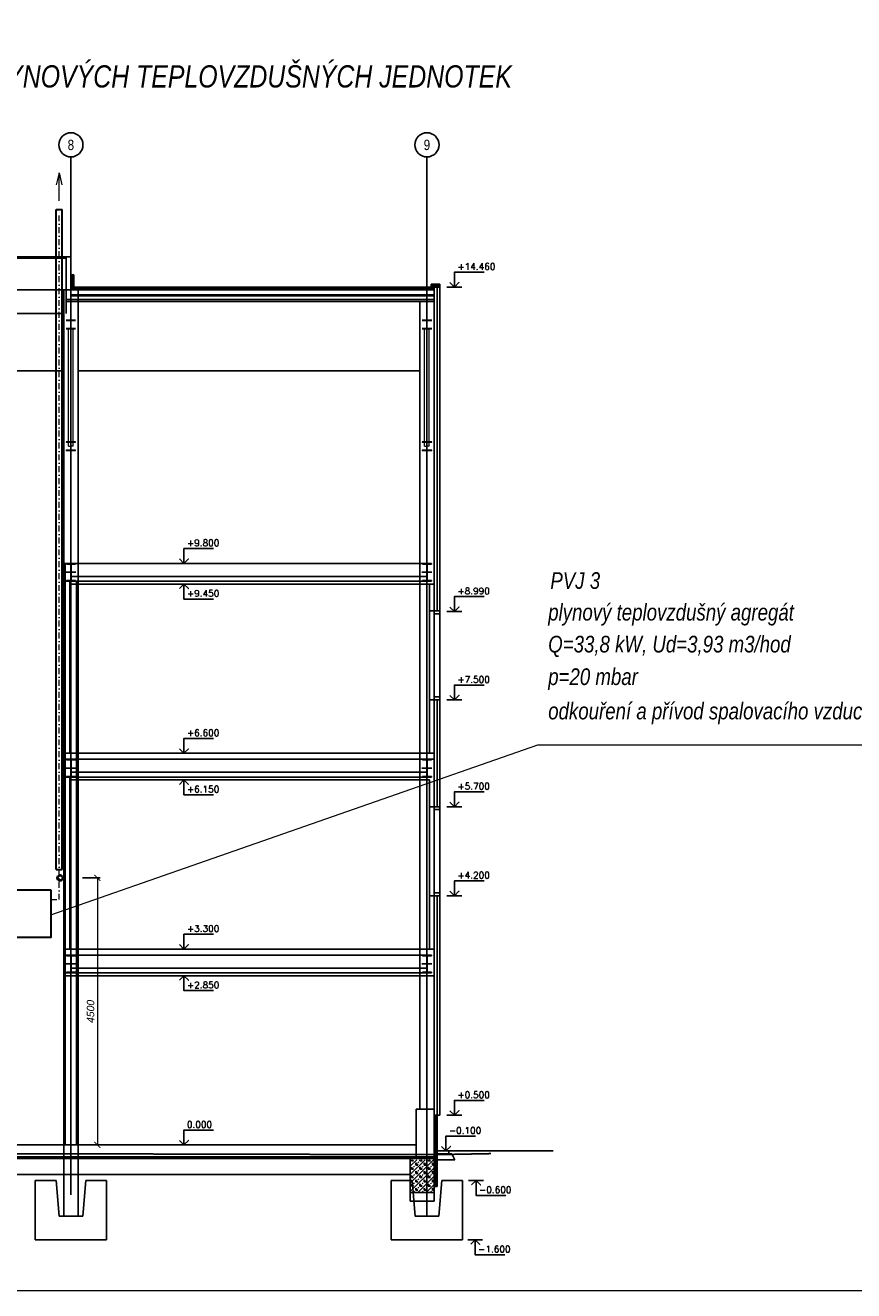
# Model space of a CAD drawing. Header units: millimetres. Extents: x 6435372 to 6591231, y 1734588 to 1852854.
# Tile 3 of 12: x 6515716 to 6529677, y 1739281 to 1760606. Entities that reach past the tile are written whole.
import ezdxf
from ezdxf.enums import TextEntityAlignment as Align

# ---------------------------------------------------------------- set-up
doc = ezdxf.new("R2010")
doc.units = ezdxf.units.MM
for name, pattern in [('DASHDOT', [1, 0.5, -0.25, 0, -0.25]), ('DASHED', [0.75, 0.5, -0.25]), ('IZOLACE_VODOTESNA_0.5', [30, 15, -15]), ('XKITLINE00', [0])]:
    doc.linetypes.add(name, pattern=pattern)
for name, color, linetype, lineweight in [('LEGENDA', 7, 'Continuous', 0), ('plyn_popis', 7, 'Continuous', 18), ('plyn_potrubi', 40, 'PLYN2', 40), ('Robury', 30, 'Continuous', 30)]:
    doc.layers.add(name, color=color, linetype=linetype, lineweight=lineweight)
doc.styles.add('ARIAL', font='arial.ttf')
doc.styles.add('INDRA', font='ariali.ttf')
doc.styles.get("Standard").update_dxf_attribs({"font": 'romans.shx'})
doc.linetypes.add('IZOLACE_POLYSTYREN_PENOVY', pattern='A,0.001,[228,CADKON.SHX,S=0.1,R=0,X=0,Y=0],-2', length=2.001)
doc.linetypes.add('IZOLACE_PROTIOTRESOVA', pattern='A,0.001,[219,CADKON.SHX,S=1,R=0,X=0,Y=0],-1,[219,CADKON.SHX,S=1,R=180,X=1,Y=0],-1', length=2.001)
doc.linetypes.add('IZOLACE_TEPELNA_U_0.5', pattern='A,0.001,[221,CADKON.SHX,S=1,R=0,X=0,Y=0],-2,[221,CADKON.SHX,S=1,R=180,X=2,Y=0],-2', length=4.001)
doc.linetypes.add('PLYN2', pattern='A,5,-0.5,["+",Standard,S=1,R=0,X=0,Y=-0.42],-1.2', length=6.7)
doc.dimstyles.new('INDRA', dxfattribs={"dimscale": 50, "dimtxt": 2.5, "dimasz": 2, "dimexe": 1, "dimexo": 2, "dimgap": 1, "dimtad": 1, "dimdec": 0, "dimrnd": 5, "dimzin": 4, "dimdsep": 46, "dimtxsty": 'INDRA', "dimblk": 'ARCHTICK', "dimcen": 0, "dimclrd": 256, "dimclre": 256, "dimclrt": 256, "dimadec": 0, "dimazin": 0, "dimtfac": 1, "dimtdec": 0, "dimtix": 1, "dimtmove": 0, "dimatfit": 3, "dimfxl": 5, "dimfxlon": 1, "dimtzin": 0, "dimlwd": 0, "dimlwe": 25, "dimarcsym": 0})

# ---------------------------------------------------------------- blocks, each defined once
blk = doc.blocks.new('CK_S_EXT_IPEIPE300')
for p, q in [((-75, 150), (75, 150)), ((-75, 150), (-75, 139.3)), ((-75, 139.3), (-18.55, 139.3)), ((-3.55, -124.3), (-3.55, 124.3)), ((3.55, -124.3), (3.55, 124.3)), ((75, 139.3), (18.55, 139.3)), ((75, 150), (75, 139.3)), ((-75, -150), (-75, -139.3)), ((-75, -139.3), (-18.55, -139.3)), ((-75, -150), (75, -150)), ((75, -139.3), (18.55, -139.3)), ((75, -150), (75, -139.3))]:
    blk.add_line(p, q)
for centre, start, end in [((-18.55, 124.3), 0, 90), ((18.55, 124.3), 90, 180), ((-18.55, -124.3), 270, 0), ((18.55, -124.3), 180, 270)]:
    blk.add_arc(centre, 15, start, end)
blk = doc.blocks.new('*U1153')
at = {"color": 0, "linetype": 'ByBlock', "lineweight": -2}
blk.add_lwpolyline([(-1.5, 1.5), (0, 0), (1.5, 1.5), (0, 0), (0, 5), (10, 5)], dxfattribs=at)
blk = doc.blocks.new('*U1154')
at = {"color": 0, "linetype": 'ByBlock', "lineweight": -2}
blk.add_lwpolyline([(-1.5, 1.5), (0, 0), (1.5, 1.5), (0, 0), (0, 5), (10, 5)], dxfattribs=at)
blk = doc.blocks.new('*U1155')
at = {"color": 0, "linetype": 'ByBlock', "lineweight": -2}
blk.add_lwpolyline([(-1.5, 1.5), (0, 0), (1.5, 1.5), (0, 0), (0, 5), (10, 5)], dxfattribs=at)
blk = doc.blocks.new('*U1156')
at = {"color": 0, "linetype": 'ByBlock', "lineweight": -2}
blk.add_lwpolyline([(-1.5, 1.5), (0, 0), (1.5, 1.5), (0, 0), (0, 5), (10, 5)], dxfattribs=at)
blk = doc.blocks.new('*U1157')
at = {"color": 0, "linetype": 'ByBlock', "lineweight": -2}
blk.add_lwpolyline([(-1.5, -1.5), (0, 0), (1.5, -1.5), (0, 0), (0, -5), (10, -5)], dxfattribs=at)
blk = doc.blocks.new('*U1158')
at = {"color": 0, "linetype": 'ByBlock', "lineweight": -2}
blk.add_lwpolyline([(-1.5, -1.5), (0, 0), (1.5, -1.5), (0, 0), (0, -5), (10, -5)], dxfattribs=at)
blk = doc.blocks.new('*U1159')
at = {"color": 0, "linetype": 'ByBlock', "lineweight": -2}
blk.add_lwpolyline([(-1.5, -1.5), (0, 0), (1.5, -1.5), (0, 0), (0, -5), (10, -5)], dxfattribs=at)
blk = doc.blocks.new('*U1160')
at = {"color": 0, "linetype": 'ByBlock', "lineweight": -2}
blk.add_lwpolyline([(-1.5, 1.5), (0, 0), (1.5, 1.5), (0, 0), (0, 5), (10, 5)], dxfattribs=at)
blk = doc.blocks.new('*U1161')
at = {"color": 0, "linetype": 'ByBlock', "lineweight": -2}
blk.add_lwpolyline([(-1.5, 1.5), (0, 0), (1.5, 1.5), (0, 0), (0, 5), (10, 5)], dxfattribs=at)
blk = doc.blocks.new('*U1162')
at = {"color": 0, "linetype": 'ByBlock', "lineweight": -2}
blk.add_lwpolyline([(-1.5, 1.5), (0, 0), (1.5, 1.5), (0, 0), (0, 5), (10, 5)], dxfattribs=at)
blk = doc.blocks.new('*U1163')
at = {"color": 0, "linetype": 'ByBlock', "lineweight": -2}
blk.add_lwpolyline([(-1.5, 1.5), (0, 0), (1.5, 1.5), (0, 0), (0, 5), (10, 5)], dxfattribs=at)
blk = doc.blocks.new('*U1164')
at = {"color": 0, "linetype": 'ByBlock', "lineweight": -2}
blk.add_lwpolyline([(-1.5, 1.5), (0, 0), (1.5, 1.5), (0, 0), (0, 5), (10, 5)], dxfattribs=at)
blk = doc.blocks.new('*U1165')
at = {"color": 0, "linetype": 'ByBlock', "lineweight": -2}
blk.add_lwpolyline([(-1.5, 1.5), (0, 0), (1.5, 1.5), (0, 0), (0, 5), (10, 5)], dxfattribs=at)
blk = doc.blocks.new('*U1166')
at = {"color": 0, "linetype": 'ByBlock', "lineweight": -2}
blk.add_lwpolyline([(-1.5, -1.5), (0, 0), (1.5, -1.5), (0, 0), (0, -5), (10, -5)], dxfattribs=at)
blk = doc.blocks.new('*U1167')
at = {"color": 0, "linetype": 'ByBlock', "lineweight": -2}
blk.add_lwpolyline([(-1.5, -1.5), (0, 0), (1.5, -1.5), (0, 0), (0, -5), (10, -5)], dxfattribs=at)
blk = doc.blocks.new('*U1168')
at = {"color": 0, "linetype": 'ByBlock', "lineweight": -2}
blk.add_lwpolyline([(-1.5, 1.5), (0, 0), (1.5, 1.5), (0, 0), (0, 5), (10, 5)], dxfattribs=at)
blk = doc.blocks.new('_ArchTick')
at = {"color": 0, "linetype": 'ByBlock', "const_width": 0.15}
blk.add_lwpolyline([(-0.5, -0.5), (0.5, 0.5)], dxfattribs=at)
blk = doc.blocks.new('*D1178')
at = {"layer": 'DEFPOINTS', "color": 0, "ltscale": 400, "transparency": 16777216}
for p in [(6516287, 1757503), (6514688, 1746036), (6515971, 1746036)]:
    blk.add_point(p, dxfattribs=at)
at = {"layer": 'plyn_popis', "lineweight": 25, "ltscale": 400, "transparency": 16777216}
for p, q in [((6514938, 1757503), (6514638, 1757503)), ((6514938, 1746036), (6514638, 1746036))]:
    blk.add_line(p, q, dxfattribs=at)
at = {"layer": 'plyn_popis', "lineweight": 0, "ltscale": 400, "transparency": 16777216}
blk.add_line((6514688, 1757503), (6514688, 1746036), dxfattribs=at)
at = {"layer": 'plyn_popis', "lineweight": 0, "ltscale": 400, "transparency": 16777216, "xscale": 100, "yscale": 100, "zscale": 100}
for p, rotation in [((6514688, 1757503), 90), ((6514688, 1746036), 270)]:
    blk.add_blockref('_ArchTick', p, dxfattribs=dict(at, rotation=rotation))
at = {"layer": 'plyn_popis', "ltscale": 400, "transparency": 16777216, "insert": (6514574, 1751769), "char_height": 125, "attachment_point": 5, "rotation": 90, "style": 'INDRA'}
blk.add_mtext('11465', dxfattribs=at)
blk = doc.blocks.new('*D1180')
at = {"layer": 'DEFPOINTS', "color": 0, "ltscale": 400, "transparency": 16777216}
for p in [(6516304, 1746238), (6516106, 1741738), (6516930, 1741738)]:
    blk.add_point(p, dxfattribs=at)
at = {"layer": 'plyn_popis', "lineweight": 25, "ltscale": 400, "transparency": 16777216}
for p, q in [((6516680, 1746238), (6516980, 1746238)), ((6516680, 1741738), (6516980, 1741738))]:
    blk.add_line(p, q, dxfattribs=at)
at = {"layer": 'plyn_popis', "lineweight": 0, "ltscale": 400, "transparency": 16777216}
blk.add_line((6516930, 1746238), (6516930, 1741738), dxfattribs=at)
at = {"layer": 'plyn_popis', "lineweight": 0, "ltscale": 400, "transparency": 16777216, "xscale": 100, "yscale": 100, "zscale": 100}
for p, rotation in [((6516930, 1746238), 90), ((6516930, 1741738), 270)]:
    blk.add_blockref('_ArchTick', p, dxfattribs=dict(at, rotation=rotation))
at = {"layer": 'plyn_popis', "ltscale": 400, "transparency": 16777216, "insert": (6516816, 1743988), "char_height": 125, "attachment_point": 5, "rotation": 90, "style": 'INDRA'}
blk.add_mtext('4500', dxfattribs=at)

msp = doc.modelspace()

# ---------------------------------------------------------------- hatches: boundary and pattern name
h = msp.add_hatch()
h.set_pattern_fill('BETON-PERLITBETON', color=8, scale=25, angle=180, style=0)
h.set_pattern_definition([(225, (6419039.97, 1630577.6), (70.71068, -70.71068), []), (225, (6418969.26, 1630577.6), (70.71068, -70.71068), [25, -75]), (315, (6418916.23, 1630559.92), (70.71068, 70.71068), [50, -50]), (180, (6418951.584, 1630524.564), (-70.710678, -70.710678), [35.35534, -106.06602]), (270, (6418916.23, 1630559.92), (70.710678, -70.710678), [35.35534, -106.06602])])
h.paths.add_polyline_path([(6522604.4, 1741487.9), (6522604.4, 1740937.9), (6522204.4, 1740937.9), (6522204.4, 1741487.9)])

# ---------------------------------------------------------------- linework, layer by layer
at = {"color": 8}
for p, q in [((6516484.4, 1740897.5), (6516484.4, 1758387.5)), ((6522484.4, 1740530.5), (6522484.4, 1758387.5)), ((6516484.4, 1756702.6), (6512828.5, 1756702.6)), ((6516404.4, 1756682.6), (6512828.5, 1756682.6)), ((6516404.4, 1756702.6), (6516404.4, 1755950.8)), ((6516484.4, 1756702.6), (6516484.4, 1756400.7)), ((6516534.4, 1756400.7), (6516484.4, 1756400.7)), ((6516484.4, 1756400.7), (6516484.4, 1756145.8)), ((6516484.4, 1756145.8), (6516484.4, 1756400.7)), ((6516534.4, 1756195.8), (6516534.4, 1756400.7)), ((6512828.5, 1756146.3), (6516484.4, 1756146.3)), ((6516364.4, 1756146.3), (6516364.4, 1741737.9)), ((6522604.4, 1756145.8), (6516484.4, 1756145.8)), ((6516484.4, 1756145.8), (6516484.4, 1755985.8)), ((6516484.4, 1756145.8), (6522604.4, 1756145.8)), ((6516484.4, 1756145.8), (6516484.4, 1755985.8)), ((6522554.4, 1756195.8), (6516534.4, 1756195.8)), ((6516604.4, 1756146.3), (6516604.4, 1741737.9)), ((6522704.4, 1756245.8), (6522554.4, 1756245.8)), ((6522554.4, 1756245.8), (6522554.4, 1756195.8)), ((6522704.4, 1756195.8), (6522604.4, 1756195.8)), ((6522604.4, 1756195.8), (6522604.4, 1756145.8)), ((6522604.4, 1755950.8), (6522604.4, 1756145.8)), ((6522604.4, 1756145.8), (6522604.4, 1755985.8)), ((6522704.4, 1756245.8), (6522704.4, 1756195.8)), ((6522704.4, 1750737.9), (6522704.4, 1756195.8)), ((6522704.4, 1750737.9), (6522704.4, 1756195.8)), ((6523072.6, 1756195.8), (6522822.6, 1756195.8)), ((6522604.4, 1755985.8), (6516404.4, 1755985.8)), ((6522604.4, 1755950.8), (6516404.4, 1755950.8)), ((6516404.4, 1755950.8), (6516404.4, 1755749.6)), ((6522604.4, 1756045.8), (6516484.4, 1756045.8)), ((6522364.4, 1755950.8), (6522364.4, 1742337.9)), ((6522604.4, 1751187.9), (6522604.4, 1755950.8)), ((6512828.5, 1755749.6), (6516364.4, 1755749.6)), ((6516364.4, 1754784.6), (6512828.5, 1754784.6)), ((6522364.4, 1754784.6), (6516604.4, 1754784.6)), ((6516364.4, 1751537.9), (6516364.4, 1744587.9)), ((6516409.4, 1751537.9), (6516364.4, 1751537.9)), ((6516389.4, 1751537.9), (6516389.4, 1741737.9)), ((6516484.4, 1751227.9), (6516484.4, 1751547.9)), ((6516487.9, 1751537.9), (6522409.4, 1751537.9)), ((6518514.5, 1751537.9), (6518264.5, 1751537.9)), ((6522484.4, 1751227.9), (6522484.4, 1751547.9)), ((6516389.4, 1751237.9), (6522480.8, 1751237.9)), ((6516399.4, 1751387.9), (6516569.4, 1751387.9)), ((6516464.4, 1751237.9), (6516464.4, 1748337.9)), ((6516487.9, 1751317.9), (6522480.8, 1751317.9)), ((6516579.4, 1751237.9), (6516579.4, 1741737.9)), ((6522399.4, 1751387.9), (6522569.4, 1751387.9)), ((6516464.4, 1751187.9), (6522604.4, 1751187.8)), ((6518514.5, 1751187.9), (6518264.5, 1751187.9)), ((6522529.4, 1750737.9), (6522529.4, 1751187.9)), ((6522529.4, 1751187.8), (6522604.4, 1751187.8)), ((6522604.4, 1751187.9), (6522604.4, 1750737.9)), ((6522604.4, 1750737.9), (6522529.4, 1750737.9)), ((6522529.4, 1750737.9), (6522529.4, 1749237.9)), ((6522604.4, 1750737.9), (6522704.4, 1750737.9)), ((6522604.4, 1750737.9), (6522604.4, 1749237.9)), ((6522604.4, 1750687.9), (6522704.4, 1750687.9)), ((6522704.4, 1749237.9), (6522704.4, 1750737.9)), ((6523072.6, 1750727.5), (6522822.6, 1750727.5)), ((6522604.4, 1749287.9), (6522704.4, 1749287.9)), ((6522529.4, 1749237.9), (6522704.4, 1749237.9)), ((6522529.4, 1748337.9), (6522529.4, 1749237.9)), ((6522604.4, 1747437.9), (6522604.4, 1749237.9)), ((6522704.4, 1747437.9), (6522704.4, 1749237.9)), ((6522704.4, 1747437.9), (6522704.4, 1749237.9)), ((6523072.6, 1749237.9), (6522822.6, 1749237.9)), ((6516464.4, 1748337.9), (6516389.4, 1748337.9)), ((6516389.4, 1748237.9), (6522604.4, 1748237.9)), ((6516464.4, 1748337.9), (6522529.4, 1748337.9)), ((6516484.4, 1747927.9), (6516484.4, 1748247.9)), ((6518514.5, 1748337.9), (6518264.5, 1748337.9)), ((6522484.4, 1747927.9), (6522484.4, 1748247.9)), ((6522529.4, 1748337.9), (6522604.4, 1748337.9)), ((6516399.4, 1748087.9), (6516569.4, 1748087.9)), ((6516487.9, 1748017.9), (6522480.8, 1748017.9)), ((6522399.4, 1748087.9), (6522569.4, 1748087.9)), ((6516389.4, 1747937.9), (6522480.8, 1747937.9)), ((6516464.4, 1747937.9), (6516464.4, 1745037.9)), ((6516464.4, 1747887.9), (6522529.4, 1747887.9)), ((6518514.5, 1747887.9), (6518264.5, 1747887.9)), ((6522529.4, 1747437.9), (6522529.4, 1747887.9)), ((6522529.4, 1745937.9), (6522529.4, 1747437.9)), ((6522529.4, 1747437.9), (6522604.4, 1747437.9)), ((6522604.4, 1747437.9), (6522704.4, 1747437.9)), ((6522604.4, 1747437.9), (6522604.4, 1745937.9)), ((6522604.4, 1747387.9), (6522704.4, 1747387.9)), ((6522704.4, 1745937.9), (6522704.4, 1747437.9)), ((6523072.6, 1747437.9), (6522822.6, 1747437.9)), ((6522604.4, 1745937.9), (6522529.4, 1745937.9)), ((6522529.4, 1745937.9), (6522529.4, 1745037.9)), ((6522604.4, 1745987.9), (6522704.4, 1745987.9)), ((6522604.4, 1745937.9), (6522704.4, 1745937.9)), ((6522604.4, 1744587.9), (6522604.4, 1745937.9)), ((6522704.4, 1742237.9), (6522704.4, 1745937.9)), ((6522704.4, 1745937.9), (6522704.4, 1742237.9)), ((6523072.6, 1745937.9), (6522822.6, 1745937.9)), ((6516464.4, 1745037.9), (6516389.4, 1745037.9)), ((6516464.4, 1745037.9), (6522529.4, 1745037.9)), ((6518514.5, 1745037.9), (6518264.5, 1745037.9)), ((6522529.4, 1745037.9), (6522604.4, 1745037.9)), ((6516389.4, 1744937.9), (6522409.4, 1744937.9)), ((6516484.4, 1744627.9), (6516484.4, 1744947.9)), ((6522484.4, 1744627.9), (6522484.4, 1744947.9)), ((6516364.4, 1744587.9), (6522604.4, 1744587.9)), ((6516389.4, 1744637.9), (6522480.8, 1744637.9)), ((6516399.4, 1744787.9), (6516569.4, 1744787.9)), ((6516487.9, 1744717.9), (6522480.8, 1744717.9)), ((6518514.5, 1744587.9), (6518264.5, 1744587.9)), ((6522399.4, 1744787.9), (6522569.4, 1744787.9)), ((6522604.4, 1742337.9), (6522604.4, 1744587.9)), ((6522304.4, 1742337.9), (6522304.4, 1741737.9)), ((6522604.4, 1742337.9), (6522304.4, 1742337.9)), ((6522604.4, 1742337.9), (6522604.4, 1742237.9)), ((6522604.4, 1742237.9), (6522604.4, 1740787.9)), ((6522604.4, 1742237.9), (6522704.4, 1742237.9)), ((6522654.4, 1742237.9), (6522654.4, 1741637.9)), ((6522654.4, 1741037.9), (6522654.4, 1742237.9)), ((6523072.6, 1742237.9), (6522822.6, 1742237.9)), ((6512828.5, 1741737.9), (6522304.4, 1741737.9)), ((6516364.4, 1741737.9), (6516364.4, 1740537.9)), ((6516604.4, 1741737.9), (6516604.4, 1740537.9)), ((6518514.5, 1741737.9), (6518264.5, 1741737.9)), ((6522304.4, 1741737.9), (6522304.4, 1741537.9)), ((6522654.4, 1741637.9), (6522854.4, 1741637.9)), ((6522654.4, 1741587.9), (6522654.4, 1741637.9)), ((6522654.4, 1741637.9), (6522654.4, 1741037.9)), ((6522929.4, 1741637.9), (6522679.4, 1741637.9)), ((6522804.4, 1741637.9), (6524609.3, 1741637.9)), ((6522854.4, 1741637.9), (6522854.4, 1741587.9)), ((6512828.5, 1741537.9), (6522604.4, 1741537.9)), ((6512828.5, 1741507.9), (6522604.4, 1741507.9)), ((6522204.4, 1741537.9), (6522204.4, 1740787.9)), ((6522604.4, 1741507.9), (6522604.4, 1741537.9)), ((6522854.4, 1741587.9), (6522654.4, 1741587.9)), ((6522954.4, 1741487.9), (6522654.4, 1741487.9)), ((6522854.4, 1741587.9), (6522904.4, 1741587.9)), ((6522904.4, 1741587.9), (6522954.4, 1741487.9)), ((6512828.5, 1741237.9), (6522204.4, 1741237.9)), ((6515884.4, 1741137.9), (6515884.4, 1740137.9)), ((6516234.4, 1741137.9), (6515884.4, 1741137.9)), ((6516234.4, 1741137.9), (6516284.4, 1740537.9)), ((6516684.4, 1740537.9), (6516734.4, 1741137.9)), ((6517084.4, 1741137.9), (6516734.4, 1741137.9)), ((6517084.4, 1740137.9), (6517084.4, 1741137.9)), ((6521884.4, 1741137.9), (6521884.4, 1740137.9)), ((6522234.4, 1741137.9), (6521884.4, 1741137.9)), ((6522234.4, 1741137.9), (6522284.4, 1740537.9)), ((6522654.4, 1741037.9), (6522604.4, 1741037.9)), ((6522684.4, 1740537.9), (6522734.4, 1741137.9)), ((6523084.4, 1741137.9), (6522734.4, 1741137.9)), ((6523084.4, 1740137.9), (6523084.4, 1741137.9)), ((6523437, 1741137.9), (6523187, 1741137.9)), ((6522204.4, 1740937.9), (6522604.4, 1740937.9)), ((6522204.4, 1740787.9), (6522604.4, 1740787.9)), ((6516684.4, 1740537.9), (6516284.4, 1740537.9)), ((6522684.4, 1740537.9), (6522284.4, 1740537.9)), ((6515884.4, 1740137.9), (6517084.4, 1740137.9)), ((6521884.4, 1740137.9), (6523084.4, 1740137.9)), ((6523421.8, 1740137.9), (6523171.8, 1740137.9))]:
    msp.add_line(p, q, dxfattribs=at)
at = {"color": 8, "linetype": 'IZOLACE_POLYSTYREN_PENOVY', "ltscale": 5}
msp.add_line((6522654.4, 1750737.9), (6522654.4, 1756195.8), dxfattribs=at)
at = {"color": 8, "linetype": 'XKITLINE00', "lineweight": 0}
for p, q in [((6516564.4, 1755638.5), (6516404.4, 1755638.5)), ((6516404.4, 1755629.5), (6516466.4, 1755629.5)), ((6516466.4, 1755494.8), (6516404.4, 1755494.8)), ((6516564.4, 1755485.8), (6516404.4, 1755485.8)), ((6516444.4, 1753588.1), (6516444.4, 1755485.8)), ((6516472.1, 1755495.9), (6516466.4, 1755494.8)), ((6516480.2, 1755620.2), (6516481.4, 1755614.4)), ((6516481.4, 1755509.9), (6516480.2, 1755504.1)), ((6516481.4, 1755509.9), (6516481.4, 1755614.4)), ((6516487.4, 1755614.4), (6516488.5, 1755620.2)), ((6516487.4, 1755509.9), (6516487.4, 1755614.4)), ((6516488.5, 1755504.1), (6516487.4, 1755509.9)), ((6516502.4, 1755494.8), (6516496.6, 1755495.9)), ((6516502.4, 1755629.5), (6516564.4, 1755629.5)), ((6516564.4, 1755494.8), (6516502.4, 1755494.8)), ((6516524.4, 1753588.1), (6516524.4, 1755485.8)), ((6522564.4, 1755638.5), (6522404.4, 1755638.5)), ((6522404.4, 1755629.5), (6522466.4, 1755629.5)), ((6522466.4, 1755494.8), (6522404.4, 1755494.8)), ((6522564.4, 1755485.8), (6522404.4, 1755485.8)), ((6522444.4, 1753588.1), (6522444.4, 1755485.8)), ((6522472.1, 1755495.9), (6522466.4, 1755494.8)), ((6522480.2, 1755620.2), (6522481.4, 1755614.4)), ((6522481.4, 1755509.9), (6522480.2, 1755504.1)), ((6522481.4, 1755509.9), (6522481.4, 1755614.4)), ((6522487.4, 1755614.4), (6522488.5, 1755620.2)), ((6522487.4, 1755509.9), (6522487.4, 1755614.4)), ((6522488.5, 1755504.1), (6522487.4, 1755509.9)), ((6522502.4, 1755494.8), (6522496.6, 1755495.9)), ((6522502.4, 1755629.5), (6522564.4, 1755629.5)), ((6522564.4, 1755494.8), (6522502.4, 1755494.8)), ((6522524.4, 1753588.1), (6522524.4, 1755485.8)), ((6516564.4, 1753588.1), (6516404.4, 1753588.1)), ((6516404.4, 1753588.1), (6516404.4, 1753579.1)), ((6516404.4, 1753579.1), (6516466.4, 1753579.1)), ((6516444.4, 1753512.1), (6516444.4, 1753579.1)), ((6516466.4, 1753579.1), (6516472.1, 1753578)), ((6516480.2, 1753569.9), (6516481.4, 1753564.1)), ((6516481.4, 1753460.1), (6516481.4, 1753564.1)), ((6516487.4, 1753564.1), (6516488.5, 1753569.9)), ((6516487.4, 1753460.1), (6516487.4, 1753564.1)), ((6516496.6, 1753578), (6516502.4, 1753579.1)), ((6516502.4, 1753579.1), (6516564.4, 1753579.1)), ((6516524.4, 1753512.1), (6516524.4, 1753579.1)), ((6516564.4, 1753579.1), (6516564.4, 1753588.1)), ((6522564.4, 1753588.1), (6522404.4, 1753588.1)), ((6522404.4, 1753588.1), (6522404.4, 1753579.1)), ((6522404.4, 1753579.1), (6522466.4, 1753579.1)), ((6522444.4, 1753512.1), (6522444.4, 1753579.1)), ((6522466.4, 1753579.1), (6522472.1, 1753578)), ((6522480.2, 1753569.9), (6522481.4, 1753564.1)), ((6522481.4, 1753460.1), (6522481.4, 1753564.1)), ((6522487.4, 1753564.1), (6522488.5, 1753569.9)), ((6522487.4, 1753460.1), (6522487.4, 1753564.1)), ((6522496.6, 1753578), (6522502.4, 1753579.1)), ((6522502.4, 1753579.1), (6522564.4, 1753579.1)), ((6522524.4, 1753512.1), (6522524.4, 1753579.1)), ((6522564.4, 1753579.1), (6522564.4, 1753588.1)), ((6516466.4, 1753445.1), (6516404.4, 1753445.1)), ((6516404.4, 1753445.1), (6516404.4, 1753436.1)), ((6516564.4, 1753436.1), (6516404.4, 1753436.1)), ((6516444.4, 1753512.1), (6516481.4, 1753512.1)), ((6516472.1, 1753446.3), (6516466.4, 1753445.1)), ((6516481.4, 1753460.1), (6516480.2, 1753454.4)), ((6516523.9, 1753512.1), (6516487.4, 1753512.1)), ((6516488.5, 1753454.4), (6516487.4, 1753460.1)), ((6516502.4, 1753445.1), (6516496.6, 1753446.3)), ((6516564.4, 1753445.1), (6516502.4, 1753445.1)), ((6516524.4, 1753512.1), (6516523.9, 1753512.1)), ((6516564.4, 1753436.1), (6516564.4, 1753445.1)), ((6522466.4, 1753445.1), (6522404.4, 1753445.1)), ((6522404.4, 1753445.1), (6522404.4, 1753436.1)), ((6522564.4, 1753436.1), (6522404.4, 1753436.1)), ((6522444.4, 1753512.1), (6522481.4, 1753512.1)), ((6522472.1, 1753446.3), (6522466.4, 1753445.1)), ((6522481.4, 1753460.1), (6522480.2, 1753454.4)), ((6522523.9, 1753512.1), (6522487.4, 1753512.1)), ((6522488.5, 1753454.4), (6522487.4, 1753460.1)), ((6522502.4, 1753445.1), (6522496.6, 1753446.3)), ((6522564.4, 1753445.1), (6522502.4, 1753445.1)), ((6522524.4, 1753512.1), (6522523.9, 1753512.1)), ((6522564.4, 1753436.1), (6522564.4, 1753445.1))]:
    msp.add_line(p, q, dxfattribs=at)
at = {"color": 8, "linetype": 'DASHED'}
for p, q in [((6512828.5, 1741595.6), (6522704.4, 1741574.6)), ((6522704.4, 1741574.6), (6523559.8, 1741591.1))]:
    msp.add_line(p, q, dxfattribs=at)
at = {"color": 8, "linetype": 'IZOLACE_VODOTESNA_0.5'}
for points in [[(6522704.4, 1756220.8, 50, 50, 0), (6522579.4, 1756220.8, 50, 50, 0), (6522579.4, 1756170.8, 50, 50, 0), (6516509.4, 1756170.8, 50, 50, 0), (6516509.4, 1756400.7, 0, 0, 0)], [(6512828.5, 1741522.9, 30, 30, 0), (6522604.4, 1741522.9, 0, 0, 0)]]:
    msp.add_lwpolyline(points, format="xyseb", dxfattribs=at)
at = {"color": 8, "linetype": 'IZOLACE_TEPELNA_U_0.5', "ltscale": 2}
msp.add_lwpolyline([(6516484.4, 1756065.8), (6522604.4, 1756065.8)], dxfattribs=at)
at = {"color": 8, "linetype": 'IZOLACE_POLYSTYREN_PENOVY', "ltscale": 5}
for points in [[(6522654.4, 1747437.9), (6522654.4, 1749237.9)], [(6522654.4, 1745937.9), (6522654.4, 1742237.9)]]:
    msp.add_lwpolyline(points, dxfattribs=at)
at = {"color": 8, "linetype": 'IZOLACE_PROTIOTRESOVA', "ltscale": 2.5}
msp.add_lwpolyline([(6522629.4, 1741037.9), (6522629.4, 1742237.9)], dxfattribs=at)
at = {"color": 8}
for centre in [(6516484.4, 1758591.5), (6522484.4, 1758591.5)]:
    msp.add_circle(centre, 203.9, dxfattribs=at)
at = {"color": 8, "linetype": 'XKITLINE00', "lineweight": 0}
for centre, start, end in [((6516466.3, 1755614.4), 22.35772, 67.35722), ((6516466.3, 1755509.8), 292.64278, 337.64228), ((6516502.4, 1755614.4), 112.64278, 157.64228), ((6516502.4, 1755509.8), 202.35772, 247.35722), ((6522466.3, 1755614.4), 22.35772, 67.35722), ((6522466.3, 1755509.8), 292.64278, 337.64228), ((6522502.4, 1755614.4), 112.64278, 157.64228), ((6522502.4, 1755509.8), 202.35772, 247.35722), ((6516466.4, 1753564.1), 22.5, 67.5), ((6516502.4, 1753564.1), 112.5, 157.5), ((6522466.4, 1753564.1), 22.5, 67.5), ((6522502.4, 1753564.1), 112.5, 157.5), ((6516466.4, 1753460.1), 292.5, 337.5), ((6516502.4, 1753460.1), 202.5, 247.5), ((6522466.4, 1753460.1), 292.5, 337.5), ((6522502.4, 1753460.1), 202.5, 247.5)]:
    msp.add_arc(centre, 15, start, end, dxfattribs=at)
at = {"layer": 'plyn_popis', "ltscale": 400}
for p, q in [((6516147.8, 1745616.1), (6524354.4, 1748481.4)), ((6524354.4, 1748481.4), (6531701.3, 1748481.4))]:
    msp.add_line(p, q, dxfattribs=at)
msp.add_lwpolyline([(6591231.3, 1798681.3), (6591231.3, 1739281.3), (6507231.3, 1739281.3), (6507231.3, 1798681.3)], close=True, dxfattribs=at)
at = {"layer": 'plyn_potrubi', "ltscale": 400}
msp.add_circle((6516304.1, 1746237.9), 44.8, dxfattribs=at)
at = {"layer": 'Robury', "lineweight": 18, "ltscale": 400}
for p, q in [((6516286.6, 1758122.4), (6516238.9, 1757920.4)), ((6516286.6, 1757650.7), (6516286.6, 1758122.4)), ((6516286.6, 1758122.4), (6516334.2, 1757920.4))]:
    msp.add_line(p, q, dxfattribs=at)
at = {"layer": 'Robury'}
for p, q in [((6516236.6, 1746377.1), (6516236.6, 1757502.6)), ((6516236.6, 1757502.6), (6516336.6, 1757502.6)), ((6516336.6, 1746377.1), (6516336.6, 1757502.6)), ((6516236.6, 1746377.1), (6516336.6, 1746377.1))]:
    msp.add_line(p, q, dxfattribs=at)
at = {"layer": 'Robury', "linetype": 'DASHDOT', "lineweight": 18, "ltscale": 200}
for p, q in [((6516286.6, 1756702.6), (6516286.6, 1757502.6)), ((6516286.6, 1745871.3), (6516286.6, 1756702.6)), ((6516147.8, 1745871.3), (6516286.6, 1745871.3))]:
    msp.add_line(p, q, dxfattribs=at)
at = {"layer": 'Robury'}
msp.add_lwpolyline([(6516147.8, 1746036.1), (6516147.8, 1745236.1), (6515547.8, 1745236.1), (6515547.8, 1746036.1)], close=True, dxfattribs=at)

# ---------------------------------------------------------------- block references
at = {"color": 8}
ref = msp.add_blockref('*U1165', (6522947.6, 1756195.8), dxfattribs=dict(at, xscale=50, yscale=50, zscale=50))
ref.add_attrib('Výška', '+14.460', (6522997.6, 1756485.8), dxfattribs={"color": 0, "linetype": 'ByBlock', "lineweight": -2, "height": 110})
ref = msp.add_blockref('*U1156', (6518389.5, 1751537.9), dxfattribs=dict(at, xscale=50, yscale=50, zscale=50))
ref.add_attrib('Výška', '+9.800', (6518439.5, 1751827.9), dxfattribs={"color": 0, "linetype": 'ByBlock', "lineweight": -2, "height": 110})
for p in [(6516484.4, 1751387.9), (6522484.4, 1751387.9), (6516484.4, 1748087.9), (6522484.4, 1748087.9), (6516484.4, 1744787.9), (6522484.4, 1744787.9)]:
    msp.add_blockref('CK_S_EXT_IPEIPE300', p, dxfattribs=at)
ref = msp.add_blockref('*U1157', (6518389.5, 1751187.9), dxfattribs=dict(at, xscale=50, yscale=50, zscale=50))
ref.add_attrib('Výška', '+9.450', (6518439.5, 1750977.9), dxfattribs={"color": 0, "linetype": 'ByBlock', "lineweight": -2, "height": 110})
ref = msp.add_blockref('*U1164', (6522947.6, 1750727.5), dxfattribs=dict(at, xscale=50, yscale=50, zscale=50))
ref.add_attrib('Výška', '+8.990', (6522997.6, 1751017.5), dxfattribs={"color": 0, "linetype": 'ByBlock', "lineweight": -2, "height": 110})
ref = msp.add_blockref('*U1163', (6522947.6, 1749237.9), dxfattribs=dict(at, xscale=50, yscale=50, zscale=50))
ref.add_attrib('Výška', '+7.500', (6522997.6, 1749527.9), dxfattribs={"color": 0, "linetype": 'ByBlock', "lineweight": -2, "height": 110})
ref = msp.add_blockref('*U1155', (6518389.5, 1748337.9), dxfattribs=dict(at, xscale=50, yscale=50, zscale=50))
ref.add_attrib('Výška', '+6.600', (6518439.5, 1748627.9), dxfattribs={"color": 0, "linetype": 'ByBlock', "lineweight": -2, "height": 110})
ref = msp.add_blockref('*U1158', (6518389.5, 1747887.9), dxfattribs=dict(at, xscale=50, yscale=50, zscale=50))
ref.add_attrib('Výška', '+6.150', (6518439.5, 1747677.9), dxfattribs={"color": 0, "linetype": 'ByBlock', "lineweight": -2, "height": 110})
ref = msp.add_blockref('*U1160', (6522947.6, 1747437.9), dxfattribs=dict(at, xscale=50, yscale=50, zscale=50))
ref.add_attrib('Výška', '+5.700', (6522997.6, 1747727.9), dxfattribs={"color": 0, "linetype": 'ByBlock', "lineweight": -2, "height": 110})
ref = msp.add_blockref('*U1161', (6522947.6, 1745937.9), dxfattribs=dict(at, xscale=50, yscale=50, zscale=50))
ref.add_attrib('Výška', '+4.200', (6522997.6, 1746227.9), dxfattribs={"color": 0, "linetype": 'ByBlock', "lineweight": -2, "height": 110})
ref = msp.add_blockref('*U1154', (6518389.5, 1745037.9), dxfattribs=dict(at, xscale=50, yscale=50, zscale=50))
ref.add_attrib('Výška', '+3.300', (6518439.5, 1745327.9), dxfattribs={"color": 0, "linetype": 'ByBlock', "lineweight": -2, "height": 110})
ref = msp.add_blockref('*U1159', (6518389.5, 1744587.9), dxfattribs=dict(at, xscale=50, yscale=50, zscale=50))
ref.add_attrib('Výška', '+2.850', (6518439.5, 1744377.9), dxfattribs={"color": 0, "linetype": 'ByBlock', "lineweight": -2, "height": 110})
ref = msp.add_blockref('*U1162', (6522947.6, 1742237.9), dxfattribs=dict(at, xscale=50, yscale=50, zscale=50))
ref.add_attrib('Výška', '+0.500', (6522997.6, 1742527.9), dxfattribs={"color": 0, "linetype": 'ByBlock', "lineweight": -2, "height": 110})
ref = msp.add_blockref('*U1153', (6518389.5, 1741737.9), dxfattribs=dict(at, xscale=50, yscale=50, zscale=50))
ref.add_attrib('Výška', '0.000', (6518439.5, 1742027.9), dxfattribs={"color": 0, "linetype": 'ByBlock', "lineweight": -2, "height": 110})
ref = msp.add_blockref('*U1168', (6522804.4, 1741637.9), dxfattribs=dict(at, xscale=50, yscale=50, zscale=50))
ref.add_attrib('Výška', '-0.100', (6522854.4, 1741927.9), dxfattribs={"color": 0, "linetype": 'ByBlock', "lineweight": -2, "height": 110})
ref = msp.add_blockref('*U1166', (6523312, 1741137.9), dxfattribs=dict(at, xscale=50, yscale=50, zscale=50))
ref.add_attrib('Výška', '-0.600', (6523362, 1740927.9), dxfattribs={"color": 0, "linetype": 'ByBlock', "lineweight": -2, "height": 110})
ref = msp.add_blockref('*U1167', (6523296.8, 1740137.9), dxfattribs=dict(at, xscale=50, yscale=50, zscale=50))
ref.add_attrib('Výška', '-1.600', (6523346.8, 1739927.9), dxfattribs={"color": 0, "linetype": 'ByBlock', "lineweight": -2, "height": 110})

# ---------------------------------------------------------------- texts
at = {"color": 8, "style": 'ARIAL', "width": 0.8}
for s, p in [('8', (6516484.4, 1758590.8)), ('9', (6522484.4, 1758590.8))]:
    msp.add_text(s, height=175, dxfattribs=at).set_placement(p, align=Align.MIDDLE)
at = {"layer": 'LEGENDA', "ltscale": 400, "style": 'INDRA', "width": 0.8}
msp.add_text('OSAZENÍ PLYNOVÝCH TEPLOVZDUŠNÝCH JEDNOTEK', height=375, dxfattribs=at).set_placement((6512925.6, 1759557.9))
at = {"layer": 'plyn_popis', "linetype": 'Continuous', "style": 'INDRA', "width": 0.8}
for s, p in [('PVJ 3 ', (6524564.5, 1751108.2)), ('plynový teplovzdušný agregát', (6524528.4, 1750574.9)), ('Q=33,8 kW, Ud=3,93 m3/hod', (6524528.4, 1750036.4)), ('p=20 mbar', (6524528.4, 1749487.8)), ('odkouření a přívod spalovacího vzduchu střechou', (6524528.4, 1748909.6))]:
    msp.add_text(s, height=281.25, dxfattribs=at).set_placement(p)

# ---------------------------------------------------------------- dimensions: what is measured, and where the dimension line sits
at = {"layer": 'plyn_popis', "ltscale": 400}
for base, p1, p2, picture, middle in [((6514687.7153, 1746036.1162), (6516286.5622, 1757502.5571), (6515970.5347, 1746036.1162), '*D1178', (6514573.8937, 1751769.3366)), ((6516929.8, 1741737.9), (6516304.1, 1746237.9), (6516105.5, 1741737.9), '*D1180', (6516816, 1743987.9))]:
    dim = msp.add_linear_dim(base=base, p1=p1, p2=p2, angle=90, dimstyle='INDRA', dxfattribs=at)
    dim.commit()
    dim.dimension.update_dxf_attribs({"geometry": picture, "text_midpoint": middle})

doc.saveas('drawing.dxf')
